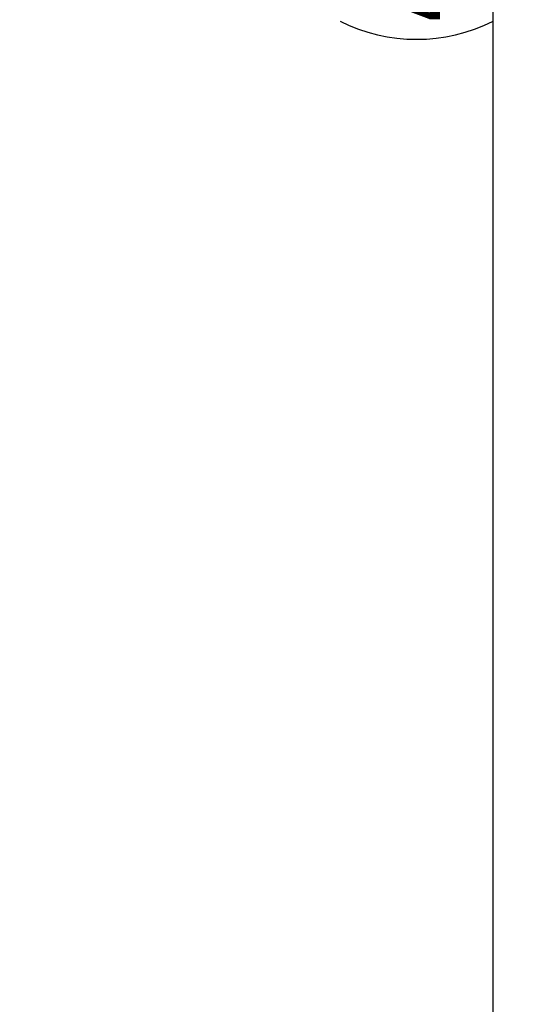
# Paper-space layout 'Blatt3' of a CAD drawing. Header units: millimetres. Extents: x 5 to 418, y 2 to 292.
# Tile 24 of 53: x 125 to 146, y 123 to 164. Entities that reach past the tile are written whole.
import ezdxf

# ---------------------------------------------------------------- set-up
doc = ezdxf.new("R2010")
doc.units = ezdxf.units.MM
doc.layers.add('SLD-0', color=7, linetype='Continuous')
doc.styles.add('SLDTEXTSTYLE0', font='TXT', dxfattribs={"width": 0.605})
doc.dimstyles.new('SLDDIMSTYLE0', dxfattribs={"dimtxt": 4.10931, "dimasz": 3.302, "dimexe": 0, "dimexo": 0.0625, "dimgap": 1.027327, "dimtad": 1, "dimlfac": 3, "dimrnd": 1e-09, "dimzin": 12, "dimdsep": 46, "dimtxsty": 'SLDTEXTSTYLE0', "dimsah": 1, "dimcen": 0.09, "dimadec": 0, "dimazin": 3, "dimtfac": 1, "dimtofl": 0, "dimtmove": 0, "dimatfit": 3, "dimfxl": 1, "dimfrac": 2, "dimtolj": 1, "dimtzin": 12, "dimarcsym": 0})

# ---------------------------------------------------------------- blocks, each defined once
blk = doc.blocks.new('_D_13')
at = {"layer": 'SLD-0', "color": 7}
for p, q in [((123.345, 250.884), (145.863, 250.884)), ((144.863, 90.984), (144.863, 250.884)), ((116.512, 90.984), (145.863, 90.984))]:
    blk.add_line(p, q, dxfattribs=at)
for centre, start, end in [((141.708, 171.679), 63.4349, 116.5651), ((141.708, 170.19), 243.4349, 296.5651)]:
    blk.add_arc(centre, 7.056, start, end, dxfattribs=at)
for points in [[(144.863, 250.884), (144.355, 247.582), (145.371, 247.582)], [(144.863, 90.984), (145.371, 94.286), (144.355, 94.286)]]:
    blk.add_solid(points, dxfattribs=at)
at = {"layer": 'SLD-0', "color": 7, "insert": (139.406, 163.879), "char_height": 4.2333, "attachment_point": 1, "rotation": 90, "style": 'SLDTEXTSTYLE0'}
blk.add_mtext('479,7', dxfattribs=at)

psp = doc.layouts.new('Blatt3')

# ---------------------------------------------------------------- dimensions: what is measured, and where the dimension line sits
at = {"layer": 'SLD-0', "color": 7}
dim = psp.add_linear_dim(base=(144.8634, 250.8844), p1=(116.5119, 90.9844), p2=(123.3452, 250.8844), angle=90, text='(<>)', dimstyle='SLDDIMSTYLE0', dxfattribs=at)
dim.commit()
dim.dimension.update_dxf_attribs({"geometry": '_D_13', "text_midpoint": (144.8634, 170.9344), "dimtype": 160})

doc.saveas('drawing.dxf')
